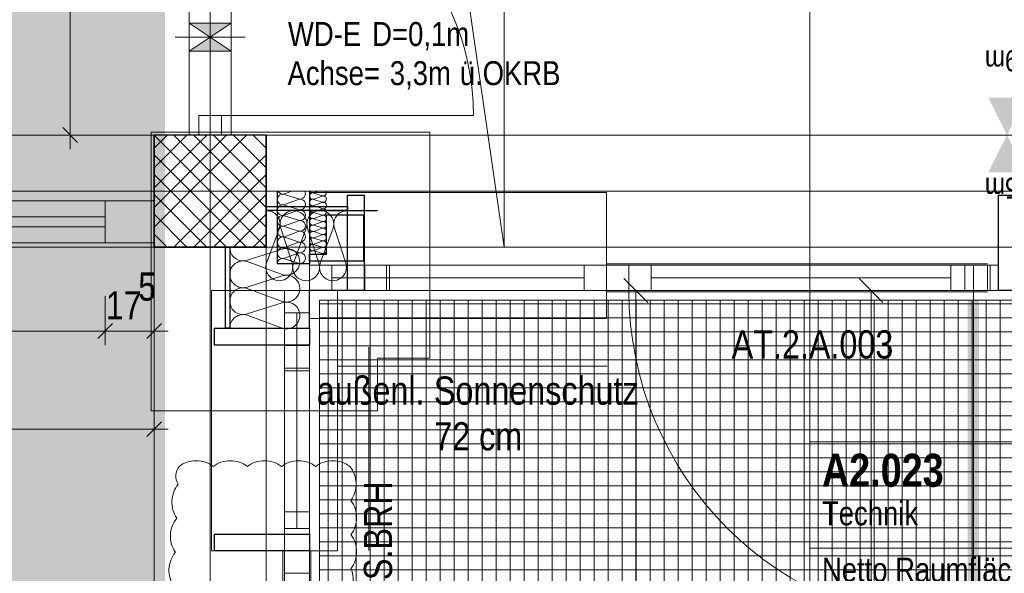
# Model space of a CAD drawing. Extents: x -620 to 300, y 62 to 1112.
# Tile 57 of 200: x -470 to -399, y 582 to 622. Entities that reach past the tile are written whole.
import ezdxf
from ezdxf.lldxf.tags import DXFTag

# ---------------------------------------------------------------- set-up
doc = ezdxf.new("R2010")
doc.units = 0
doc.layers.get('0').update_dxf_attribs({"lineweight": 13})
for name, color, linetype, lineweight, true_color in [('00 -Bauelemente -Gipskarton', 7, 'Continuous', 9, 0xff7fe6), ('00_E_ST_Handlaufleuchte_Bem', 7, 'Continuous', 5, 0x7d7d00), ('00_E_ST_Handlaufleuchte–Handlauf-Position', 7, 'Continuous', 5, 0x0000b2), ('30 -33 Aussenwände- 3 Aussenstützen', 7, 'Continuous', 50, 0x0000dd), ('30 -33 Aussenwände- 7 Fassade_ Elemente', 7, 'Continuous', 9, 0x00aacc), ('30 -34 Innenwände- 11 Durchbruch', 4, 'Continuous', 9, 0x00ffff), ('30 -34 Innenwände- 2 nichttragend', 7, 'Continuous', 18, 0xff7fe6), ('30 -34 Innenwände- 4 Türen_Fenster', 9, 'Continuous', 15, 0x808080), ('30 -35 Decken- 1 Konstruktion-Träger- Stahlbeton', 7, 'Continuous', 13, 0x33aa00), ('60- 61 allgemeine Ausstattung- 4 Terrassen', 9, 'Continuous', 9, 0x808080), ('70 -72 Beschriftung- 1 Beschriftung allgemein', 7, 'Continuous', 9, 0xff6633), ('70 -75 Raumstempel- 1 Raumstempel-A06CPVLWL0', 1, 'Continuous', 50, 0xff0000), ('70 -75 Raumstempel-2 Verweislinie', 3, 'Continuous', 9, 0x00ff00), ('70 -76 Bemaßung- 2 Allgemein', 9, 'Continuous', 5, 0x808080), ('70 -77 Revision- 2 Wolken', 7, 'Continuous', 18, 0x944cff), ('iwb_Layout BA_Markierung', 7, 'Continuous', 9, 0xbadcdc)]:
    doc.layers.add(name, color=color, linetype=linetype, lineweight=lineweight, true_color=true_color)
doc.layers.add('30 -33 Aussenwände- 8 Sonnenschutz', color=7, linetype='Continuous', lineweight=9)
doc.layers.add('70 -71 Achsen- 1 Gebäudeachsen', color=7, linetype='STRICHPUNKT2-A06CPVM0L0', lineweight=18)
doc.styles.get("Standard").update_dxf_attribs({"font": 'ARIALN.TTF'})
tags = doc.linetypes.add('grob-A06CPVLVL0', pattern=[14, 3, -8, 3]).pattern_tags.tags
tags[8:9] = [DXFTag(74, 4), DXFTag(75, 0), DXFTag(340, '0'), DXFTag(46, 0.0), DXFTag(50, 0.0), DXFTag(44, 0.0), DXFTag(45, 0.0)]
tags[6:7] = [DXFTag(74, 4), DXFTag(75, 0), DXFTag(340, '0'), DXFTag(46, 0.0), DXFTag(50, 0.0), DXFTag(44, 0.0), DXFTag(45, 0.0)]
tags[4:5] = [DXFTag(74, 4), DXFTag(75, 0), DXFTag(340, '0'), DXFTag(46, 0.0), DXFTag(50, 0.0), DXFTag(44, 0.0), DXFTag(45, 0.0)]
tags = doc.linetypes.add('STRICHPUNKT2-A06CPVM0L0', pattern=[12.7, 6.35, -3.175, 0, -3.175]).pattern_tags.tags
tags[10:11] = [DXFTag(74, 4), DXFTag(75, 0), DXFTag(340, '0'), DXFTag(46, 0.0), DXFTag(50, 0.0), DXFTag(44, 0.0), DXFTag(45, 0.0)]
tags[8:9] = [DXFTag(74, 4), DXFTag(75, 0), DXFTag(340, '0'), DXFTag(46, 0.0), DXFTag(50, 0.0), DXFTag(44, 0.0), DXFTag(45, 0.0)]
tags[6:7] = [DXFTag(74, 4), DXFTag(75, 0), DXFTag(340, '0'), DXFTag(46, 0.0), DXFTag(50, 0.0), DXFTag(44, 0.0), DXFTag(45, 0.0)]
tags[4:5] = [DXFTag(74, 4), DXFTag(75, 0), DXFTag(340, '0'), DXFTag(46, 0.0), DXFTag(50, 0.0), DXFTag(44, 0.0), DXFTag(45, 0.0)]

# ---------------------------------------------------------------- blocks, each defined once
blk = doc.blocks.new('Polygon-A06CPVLNL0')
at = {"color": 0, "linetype": 'ByBlock', "lineweight": -2, "ltscale": 0.13}
blk.add_solid([(-459.485, 86.607), (-538.631, 86.396), (-459.318, 1083.814), (-538.631, 1083.814)], dxfattribs=at)
blk = doc.blocks.new('Referenz-A06CPVM1L0')
at = {"layer": '00 -Bauelemente -Gipskarton', "color": 0, "linetype": 'Continuous', "lineweight": 0, "ltscale": 0.13}
for p, q in [((-457.426, 613.614), (-457.676, 613.614)), ((-457.176, 613.614), (-457.426, 613.614)), ((-454.926, 613.614), (-455.176, 613.614)), ((-454.676, 613.614), (-454.926, 613.614))]:
    blk.add_line(p, q, dxfattribs=at)
for points in [[(-463.676, 608.914), (-463.676, 608.664), (-460.176, 608.914), (-460.176, 608.664)], [(-463.676, 608.664), (-463.676, 608.414), (-460.176, 608.664), (-460.176, 608.414)], [(-463.676, 606.414), (-463.676, 606.164), (-460.176, 606.414), (-460.176, 606.164)], [(-463.676, 606.164), (-463.676, 605.914), (-460.176, 606.164), (-460.176, 605.914)]]:
    blk.add_solid(points, dxfattribs=at)
at = {"layer": '30 -33 Aussenwände- 3 Aussenstützen', "color": 0, "lineweight": 9}
for p, q in [((-460.176, 613.614), (-452.176, 605.614)), ((-453.59, 613.614), (-460.176, 607.028)), ((-455.005, 613.614), (-460.176, 608.442)), ((-456.419, 613.614), (-460.176, 609.856)), ((-457.833, 613.614), (-460.176, 611.27)), ((-459.247, 613.614), (-460.176, 612.685)), ((-458.762, 613.614), (-452.176, 607.028)), ((-457.348, 613.614), (-452.176, 608.442)), ((-455.934, 613.614), (-452.176, 609.856)), ((-454.519, 613.614), (-452.176, 611.27)), ((-453.105, 613.614), (-452.176, 612.685)), ((-460.176, 612.199), (-453.59, 605.614)), ((-452.176, 612.199), (-458.762, 605.614)), ((-460.176, 610.785), (-455.005, 605.614)), ((-452.176, 610.785), (-457.348, 605.614)), ((-456.176, 610.614), (-456.176, 608.614)), ((-457.176, 609.614), (-455.176, 609.614)), ((-460.176, 609.371), (-456.419, 605.614)), ((-452.176, 609.371), (-455.934, 605.614)), ((-460.176, 607.957), (-457.833, 605.614)), ((-452.176, 607.957), (-454.519, 605.614)), ((-460.176, 606.543), (-459.247, 605.614)), ((-452.176, 606.543), (-453.105, 605.614))]:
    blk.add_line(p, q, dxfattribs=at)
at = {"layer": '30 -33 Aussenwände- 3 Aussenstützen', "color": 0, "linetype": 'Continuous', "lineweight": 25, "ltscale": 0.25}
for p, q in [((-452.176, 613.614), (-460.176, 613.614)), ((-460.176, 613.614), (-460.176, 605.614)), ((-452.176, 605.614), (-452.176, 613.614)), ((-460.176, 605.614), (-452.176, 605.614))]:
    blk.add_line(p, q, dxfattribs=at)
at = {"layer": '30 -33 Aussenwände- 7 Fassade_ Elemente', "color": 0, "linetype": 'Continuous', "ltscale": 0.13}
for p, q in [((-460.376, 613.814), (-460.376, 593.927)), ((-440.49, 613.814), (-460.376, 613.814)), ((-440.49, 597.674), (-440.49, 613.814)), ((-456.176, 608.614), (-456.176, 610.614)), ((-456.176, 608.614), (-456.176, 610.614)), ((-456.176, 608.614), (-456.176, 610.614)), ((-455.176, 609.614), (-457.176, 609.614)), ((-457.176, 609.614), (-455.176, 609.614)), ((-457.176, 609.614), (-455.176, 609.614)), ((-450.876, 609.417), (-450.345, 609.614)), ((-448.779, 609.495), (-448.457, 609.614)), ((-450.876, 609.38), (-449.876, 609.058)), ((-449.876, 609.021), (-450.876, 608.651)), ((-448.779, 609.472), (-448.179, 609.28)), ((-448.179, 609.257), (-448.779, 609.035)), ((-448.779, 609.013), (-448.179, 608.82)), ((-448.779, 609.013), (-448.179, 608.82)), ((-446.376, 608.514), (-451.657, 608.514)), ((-450.876, 608.613), (-449.876, 608.292)), ((-450.876, 608.613), (-449.876, 608.292)), ((-449.876, 608.255), (-450.876, 607.885)), ((-449.876, 608.255), (-450.876, 607.885)), ((-448.179, 608.798), (-448.779, 608.575)), ((-448.179, 608.798), (-448.779, 608.575)), ((-448.779, 608.553), (-448.178, 608.361)), ((-448.779, 608.553), (-448.178, 608.361)), ((-448.178, 608.338), (-448.778, 608.116)), ((-450.876, 607.847), (-449.876, 607.526)), ((-450.876, 607.847), (-449.876, 607.526)), ((-449.876, 607.489), (-450.876, 607.119)), ((-448.778, 608.093), (-448.178, 607.901)), ((-448.178, 607.878), (-448.778, 607.656)), ((-448.778, 607.634), (-448.178, 607.441)), ((-452.149, 604.464), (-451.224, 606.964)), ((-451.131, 606.964), (-450.327, 604.464)), ((-450.876, 607.081), (-449.876, 606.76)), ((-450.233, 604.464), (-449.309, 606.964)), ((-450.233, 604.464), (-449.309, 606.964)), ((-449.215, 606.964), (-448.412, 604.464)), ((-449.215, 606.964), (-448.412, 604.464)), ((-449.215, 606.964), (-448.412, 604.464)), ((-448.178, 607.419), (-448.778, 607.196)), ((-448.778, 607.174), (-448.177, 606.982)), ((-448.177, 606.959), (-448.777, 606.737)), ((-448.318, 604.464), (-447.394, 606.964)), ((-447.3, 606.964), (-446.497, 604.464)), ((-449.876, 606.723), (-450.876, 606.353)), ((-450.876, 606.315), (-449.876, 605.994)), ((-448.777, 606.714), (-448.177, 606.522)), ((-448.177, 606.499), (-448.777, 606.277)), ((-448.777, 606.255), (-448.177, 606.062)), ((-455.076, 599.814), (-455.076, 605.594)), ((-453.526, 604.67), (-451.026, 605.473)), ((-449.876, 605.956), (-450.876, 605.587)), ((-449.876, 605.956), (-450.876, 605.587)), ((-450.876, 605.549), (-449.876, 605.228)), ((-450.876, 605.549), (-449.876, 605.228)), ((-448.177, 606.04), (-448.777, 605.818)), ((-448.177, 606.04), (-448.777, 605.818)), ((-448.777, 605.795), (-448.176, 605.603)), ((-448.777, 605.795), (-448.176, 605.603)), ((-448.176, 605.58), (-448.776, 605.358)), ((-449.876, 605.19), (-450.876, 604.821)), ((-450.876, 604.783), (-449.876, 604.462)), ((-448.776, 605.335), (-448.176, 605.143)), ((-451.026, 603.652), (-453.526, 604.576)), ((-445.136, 602.514), (-445.136, 604.314)), ((-445.136, 604.314), (-440.49, 604.314)), ((-443.376, 604.314), (-427.876, 604.314)), ((-443.376, 602.514), (-443.376, 604.314)), ((-427.876, 604.314), (-426.276, 604.314)), ((-427.876, 602.514), (-427.876, 604.314)), ((-426.276, 604.314), (-402.276, 604.314)), ((-426.276, 602.514), (-426.276, 604.314)), ((-426.276, 604.314), (-426.276, 602.514)), ((-402.276, 604.314), (-402.276, 602.514)), ((-402.276, 604.314), (-400.676, 604.314)), ((-402.276, 602.514), (-402.276, 604.314)), ((-400.676, 604.314), (-400.676, 602.514)), ((-453.526, 602.755), (-451.026, 603.558)), ((-453.526, 602.755), (-451.026, 603.558)), ((-453.526, 602.755), (-451.026, 603.558)), ((-451.026, 601.737), (-453.526, 602.661)), ((-451.026, 601.737), (-453.526, 602.661)), ((-440.49, 602.514), (-445.136, 602.514)), ((-427.876, 602.514), (-443.376, 602.514)), ((-426.276, 602.514), (-427.876, 602.514)), ((-402.276, 602.514), (-426.276, 602.514)), ((-400.676, 602.514), (-402.276, 602.514)), ((-453.526, 600.84), (-451.026, 601.643)), ((-451.026, 599.822), (-453.526, 600.746)), ((-450.876, 598.614), (-450.876, 585.114)), ((-449.076, 598.614), (-450.876, 598.614)), ((-449.076, 598.574), (-450.876, 598.574)), ((-450.876, 598.574), (-450.876, 593.927)), ((-449.076, 585.114), (-449.076, 598.614)), ((-449.076, 593.927), (-449.076, 598.574)), ((-444.236, 593.927), (-444.236, 597.674)), ((-444.236, 597.674), (-440.49, 597.674)), ((-460.376, 593.927), (-444.236, 593.927)), ((-450.876, 585.114), (-449.076, 585.114)), ((-450.876, 582.314), (-450.876, 583.914)), ((-450.876, 583.914), (-449.076, 583.914)), ((-449.076, 583.914), (-449.076, 582.314)), ((-449.076, 582.314), (-450.876, 582.314))]:
    blk.add_line(p, q, dxfattribs=at)
at = {"layer": '30 -33 Aussenwände- 7 Fassade_ Elemente', "color": 0, "linetype": 'Continuous', "lineweight": 25, "ltscale": 0.25}
for p, q in [((-451.376, 604.414), (-451.376, 609.614)), ((-449.076, 609.614), (-449.076, 604.414)), ((-446.376, 609.314), (-445.176, 609.314)), ((-446.376, 602.514), (-446.376, 609.314)), ((-445.176, 609.314), (-445.176, 602.514)), ((-399.876, 609.314), (-398.676, 609.314)), ((-399.876, 602.514), (-399.876, 609.314)), ((-452.176, 608.514), (-446.376, 608.514)), ((-452.176, 608.214), (-452.176, 608.514)), ((-446.376, 608.214), (-452.176, 608.214)), ((-449.076, 608.214), (-444.236, 608.214)), ((-446.376, 608.514), (-446.376, 608.214)), ((-447.876, 605.114), (-447.876, 607.914)), ((-447.876, 607.914), (-445.236, 607.914)), ((-445.236, 607.914), (-445.236, 604.614)), ((-455.076, 605.614), (-454.776, 605.614)), ((-455.076, 599.814), (-455.076, 605.614)), ((-454.776, 605.614), (-454.776, 599.814)), ((-449.076, 605.114), (-447.876, 605.114)), ((-449.076, 604.614), (-449.076, 605.114)), ((-449.076, 604.414), (-451.376, 604.414)), ((-445.236, 604.614), (-449.076, 604.614)), ((-446.376, 602.514), (-449.076, 602.514)), ((-449.076, 599.814), (-449.076, 602.514)), ((-445.176, 602.514), (-446.376, 602.514)), ((-398.676, 602.514), (-399.876, 602.514)), ((-455.876, 598.614), (-455.876, 599.814)), ((-455.876, 599.814), (-449.076, 599.814)), ((-454.776, 599.814), (-455.076, 599.814)), ((-449.076, 599.814), (-449.076, 598.614)), ((-449.076, 598.614), (-455.876, 598.614)), ((-455.876, 583.914), (-455.876, 585.114)), ((-455.876, 585.114), (-449.076, 585.114)), ((-449.076, 585.114), (-449.076, 583.914)), ((-449.076, 583.914), (-455.876, 583.914))]:
    blk.add_line(p, q, dxfattribs=at)
at = {"layer": '30 -33 Aussenwände- 7 Fassade_ Elemente', "color": 0}
for p, q in [((-427.876, 609.514), (-449.076, 609.514)), ((-449.076, 609.514), (-449.076, 604.314)), ((-427.876, 604.314), (-427.876, 609.514)), ((-447.476, 604.314), (-449.076, 604.314)), ((-449.076, 604.314), (-449.076, 602.514)), ((-447.476, 602.514), (-447.476, 604.314)), ((-447.476, 604.314), (-429.476, 604.314)), ((-429.476, 604.314), (-429.476, 602.514)), ((-429.476, 604.314), (-427.876, 604.314)), ((-427.876, 604.314), (-427.876, 602.514)), ((-447.476, 603.414), (-429.476, 603.414)), ((-450.876, 602.514), (-456.076, 602.514)), ((-456.076, 602.514), (-456.076, 583.914)), ((-450.876, 600.914), (-450.876, 602.514)), ((-450.876, 602.514), (-449.076, 602.514)), ((-450.876, 602.514), (-449.076, 602.514)), ((-449.076, 602.514), (-449.076, 600.914)), ((-449.076, 602.514), (-447.076, 602.514)), ((-449.076, 600.514), (-449.076, 602.514)), ((-449.076, 602.514), (-447.476, 602.514)), ((-429.476, 602.514), (-447.476, 602.514)), ((-447.076, 602.514), (-447.076, 583.914)), ((-427.876, 602.514), (-429.476, 602.514)), ((-427.876, 602.514), (-427.876, 600.514)), ((-449.076, 600.914), (-450.876, 600.914)), ((-450.876, 600.914), (-449.076, 600.914)), ((-450.876, 585.514), (-450.876, 600.914)), ((-450.876, 600.914), (-449.076, 600.914)), ((-449.976, 585.514), (-449.976, 600.914)), ((-449.076, 600.914), (-449.076, 585.514)), ((-449.076, 600.914), (-449.076, 585.514)), ((-427.876, 600.514), (-449.076, 600.514)), ((-449.076, 585.514), (-450.876, 585.514)), ((-450.876, 585.514), (-450.876, 583.914)), ((-450.876, 585.514), (-449.076, 585.514)), ((-449.076, 585.514), (-450.876, 585.514)), ((-449.076, 583.914), (-449.076, 585.514)), ((-456.076, 583.914), (-450.876, 583.914)), ((-450.876, 583.914), (-449.076, 583.914)), ((-450.876, 583.914), (-449.076, 583.914)), ((-447.076, 583.914), (-449.076, 583.914))]:
    blk.add_line(p, q, dxfattribs=at)
at = {"layer": '30 -33 Aussenwände- 7 Fassade_ Elemente', "color": 0, "linetype": 'Continuous', "lineweight": 18, "ltscale": 0.18}
for p, q in [((-445.176, 604.314), (-443.376, 604.314)), ((-445.176, 602.514), (-445.176, 604.314)), ((-445.176, 602.514), (-445.176, 604.314)), ((-445.176, 604.314), (-443.576, 604.314)), ((-443.576, 604.314), (-443.576, 602.514)), ((-443.376, 604.314), (-443.376, 602.514)), ((-429.476, 604.314), (-427.876, 604.314)), ((-429.476, 602.514), (-429.476, 604.314)), ((-427.876, 604.314), (-400.476, 604.314)), ((-427.876, 602.514), (-427.876, 604.314)), ((-427.876, 604.314), (-426.276, 604.314)), ((-427.876, 602.514), (-427.876, 604.314)), ((-427.876, 604.314), (-427.876, 602.514)), ((-426.276, 604.314), (-426.276, 602.514)), ((-426.276, 604.314), (-424.676, 604.314)), ((-426.276, 602.514), (-426.276, 604.314)), ((-424.676, 604.314), (-424.676, 602.514)), ((-403.276, 604.314), (-401.676, 604.314)), ((-403.276, 602.514), (-403.276, 604.314)), ((-401.676, 604.314), (-401.676, 602.514)), ((-401.676, 604.314), (-399.876, 604.314)), ((-401.676, 602.514), (-401.676, 604.314)), ((-400.476, 604.314), (-400.476, 602.514)), ((-399.876, 604.314), (-399.876, 602.514)), ((-440.49, 603.414), (-443.536, 603.414)), ((-443.376, 603.414), (-429.476, 603.414)), ((-403.276, 603.414), (-424.676, 603.414)), ((-443.376, 602.514), (-445.176, 602.514)), ((-443.576, 602.514), (-445.176, 602.514)), ((-427.876, 602.514), (-429.476, 602.514)), ((-400.476, 602.514), (-427.876, 602.514)), ((-426.276, 602.514), (-427.876, 602.514)), ((-424.676, 602.514), (-426.276, 602.514)), ((-401.676, 602.514), (-403.276, 602.514)), ((-399.876, 602.514), (-401.676, 602.514)), ((-450.876, 598.614), (-450.876, 596.774)), ((-449.076, 598.614), (-450.876, 598.614)), ((-450.876, 596.974), (-450.876, 598.614)), ((-450.876, 598.614), (-449.076, 598.614)), ((-449.976, 598.614), (-449.976, 586.714)), ((-449.076, 596.774), (-449.076, 598.614)), ((-449.076, 598.614), (-449.076, 596.974)), ((-449.076, 596.974), (-450.876, 596.974)), ((-449.976, 593.927), (-449.976, 596.974)), ((-450.876, 596.774), (-449.076, 596.774)), ((-450.876, 586.714), (-449.076, 586.714)), ((-450.876, 585.114), (-450.876, 586.714)), ((-449.076, 586.714), (-449.076, 585.114)), ((-449.076, 585.114), (-450.876, 585.114)), ((-450.876, 583.914), (-449.076, 583.914)), ((-450.876, 556.514), (-450.876, 583.914)), ((-450.876, 583.914), (-449.076, 583.914)), ((-450.876, 582.314), (-450.876, 583.914)), ((-449.076, 583.914), (-449.076, 556.514)), ((-449.076, 583.914), (-449.076, 582.314)), ((-449.076, 582.314), (-450.876, 582.314))]:
    blk.add_line(p, q, dxfattribs=at)
at = {"layer": '30 -33 Aussenwände- 7 Fassade_ Elemente', "color": 0, "linetype": 'grob-A06CPVLVL0', "ltscale": 0.13}
for p, q in [((-427.876, 604.414), (-400.676, 604.414)), ((-427.876, 602.414), (-400.676, 602.414)), ((-402.276, 602.514), (-426.276, 602.514)), ((-401.676, 578.514), (-401.676, 602.514)), ((-450.976, 556.714), (-450.976, 583.914)), ((-448.976, 556.714), (-448.976, 583.914)), ((-449.076, 582.314), (-449.076, 558.314))]:
    blk.add_line(p, q, dxfattribs=at)
at = {"layer": '30 -33 Aussenwände- 7 Fassade_ Elemente', "color": 0, "linetype": 'Continuous', "ltscale": 0.13}
for centre, major_axis, end_param in [((-450.994, 609.781), (-0.344, -0.168), 1.428714), ((-449.759, 609.422), (-0.117, -0.364), 2.405647), ((-448.85, 609.713), (-0.207, -0.1), 1.434048), ((-448.109, 609.498), (-0.07, -0.219), 2.411197), ((-450.994, 609.015), (-0.31, 0.225), 1.254884), ((-450.994, 609.015), (0.117, 0.364), 1.254884), ((-449.759, 608.656), (-0.117, -0.364), 3.765224), ((-449.759, 608.656), (0.31, 0.225), 1.255075), ((-448.85, 609.254), (-0.186, 0.135), 1.254884), ((-448.849, 608.794), (0.07, 0.219), 3.764652), ((-448.849, 608.794), (-0.186, 0.135), 1.254884), ((-448.85, 609.254), (0.07, 0.219), 1.254884), ((-448.85, 609.254), (-0.186, -0.135), 1.254884), ((-448.849, 608.794), (0.07, 0.219), 1.254884), ((-448.109, 609.039), (-0.07, -0.219), 3.765224), ((-448.109, 609.039), (0.186, 0.135), 1.255075), ((-448.109, 609.039), (-0.07, -0.219), 1.255075), ((-448.109, 609.039), (0.186, -0.135), 1.255075), ((-452.135, 607.257), (0.911, -0.293), 1.925468), ((-450.994, 608.249), (0.117, 0.364), 3.764652), ((-450.994, 608.249), (-0.31, 0.225), 1.254884), ((-450.994, 609.015), (-0.31, -0.225), 1.254884), ((-450.994, 608.249), (0.117, 0.364), 1.254884), ((-450.22, 607.257), (0.911, -0.293), 3.764652), ((-450.22, 607.257), (0.562, 0.775), 1.254884), ((-449.759, 608.656), (-0.117, -0.364), 1.255075), ((-449.759, 607.89), (-0.117, -0.364), 3.765224), ((-449.759, 607.89), (0.31, 0.225), 1.255075), ((-449.759, 608.656), (0.31, -0.225), 1.255075), ((-448.305, 607.257), (0.911, -0.293), 3.764652), ((-448.305, 607.257), (0.911, -0.293), 3.764652), ((-448.849, 608.334), (0.07, 0.219), 3.764652), ((-448.849, 608.334), (-0.186, 0.135), 1.254884), ((-448.849, 608.794), (-0.186, -0.135), 1.254884), ((-448.849, 608.334), (0.07, 0.219), 1.254884), ((-448.849, 608.334), (-0.186, -0.135), 1.254884), ((-448.305, 607.257), (0.562, 0.775), 1.254884), ((-448.108, 608.579), (-0.07, -0.219), 3.765224), ((-448.108, 608.579), (0.186, 0.135), 1.255075), ((-448.108, 608.579), (-0.07, -0.219), 1.255075), ((-448.108, 608.12), (-0.07, -0.219), 3.765224), ((-448.108, 608.579), (0.186, -0.135), 1.255075), ((-446.39, 607.257), (0.013, 0.957), 1.896254), ((-450.994, 607.483), (0.117, 0.364), 3.764652), ((-450.994, 607.483), (-0.31, 0.225), 1.254884), ((-450.994, 608.249), (-0.31, -0.225), 1.254884), ((-450.994, 607.483), (0.117, 0.364), 1.254884), ((-450.22, 607.257), (-0.562, 0.775), 1.254884), ((-449.759, 607.89), (-0.117, -0.364), 1.255075), ((-449.759, 607.124), (-0.117, -0.364), 3.765224), ((-450.22, 607.257), (0.911, -0.293), 1.254884), ((-449.759, 607.89), (0.31, -0.225), 1.255075), ((-448.305, 607.257), (-0.562, 0.775), 1.254884), ((-448.848, 607.875), (0.07, 0.219), 3.764652), ((-448.848, 607.415), (0.07, 0.219), 3.764652), ((-448.107, 607.66), (-0.07, -0.219), 3.765224), ((-448.305, 607.257), (0.911, -0.293), 1.254884), ((-450.994, 606.717), (0.117, 0.364), 3.764652), ((-450.994, 607.483), (-0.31, -0.225), 1.254884), ((-448.848, 606.955), (0.07, 0.219), 3.764652), ((-448.107, 607.2), (-0.07, -0.219), 3.765224), ((-448.107, 606.741), (-0.07, -0.219), 3.765224), ((-450.994, 605.951), (0.117, 0.364), 3.764652), ((-450.994, 605.951), (0.117, 0.364), 3.764652), ((-449.759, 606.358), (-0.117, -0.364), 3.765224), ((-448.847, 606.496), (0.07, 0.219), 3.764652), ((-448.847, 606.036), (0.07, 0.219), 3.764652), ((-448.847, 606.036), (0.07, 0.219), 3.764652), ((-448.106, 606.281), (-0.07, -0.219), 3.765224), ((-453.82, 605.581), (-0.957, 0.013), 1.896254), ((-450.994, 605.185), (0.117, 0.364), 3.764652), ((-450.994, 605.185), (0.117, 0.364), 3.764652), ((-450.733, 604.563), (-0.294, -0.911), 3.765224), ((-449.759, 605.592), (-0.117, -0.364), 3.765224), ((-449.759, 605.592), (-0.117, -0.364), 3.765224), ((-448.847, 605.576), (0.07, 0.219), 3.764652), ((-448.847, 605.576), (0.07, 0.219), 3.764652), ((-448.106, 605.821), (-0.07, -0.219), 3.765224), ((-448.106, 605.821), (-0.07, -0.219), 3.765224), ((-448.106, 605.362), (-0.07, -0.219), 3.765224), ((-453.82, 603.665), (0.293, 0.911), 3.764652), ((-453.82, 603.665), (0.293, 0.911), 3.764652), ((-453.82, 603.665), (0.293, 0.911), 1.254884), ((-450.994, 604.419), (0.117, 0.364), 1.896254), ((-449.759, 604.826), (-0.117, -0.364), 3.765224), ((-448.846, 605.117), (0.07, 0.219), 1.896254), ((-453.82, 603.665), (-0.775, 0.562), 1.254884), ((-451.238, 604.17), (-0.938, 0.187), 0.392428), ((-451.238, 604.17), (-0.911, 0.294), 0.115601), ((-451.238, 604.17), (-0.938, -0.187), 1.085731), ((-451.238, 604.17), (0.684, -0.669), 1.085731), ((-449.323, 604.17), (-0.911, 0.294), 3.765224), ((-449.323, 604.17), (-0.911, 0.294), 3.765224), ((-449.323, 604.17), (-0.911, 0.294), 1.255075), ((-449.323, 604.17), (0.562, -0.775), 1.255075), ((-447.408, 604.17), (-0.911, 0.294), 3.765224), ((-451.238, 604.17), (-0.273, -0.917), 1.085731), ((-450.733, 602.647), (-0.294, -0.911), 3.765224), ((-450.733, 602.647), (-0.294, -0.911), 3.765224), ((-450.733, 602.647), (0.775, 0.562), 1.255075), ((-449.323, 604.17), (-0.562, -0.775), 1.255075), ((-453.82, 601.75), (0.293, 0.911), 3.764652), ((-453.82, 603.665), (-0.775, -0.562), 1.254884), ((-453.82, 601.75), (0.293, 0.911), 1.254884), ((-450.733, 602.647), (0.775, -0.562), 1.255075), ((-453.82, 601.75), (-0.775, 0.562), 1.254884), ((-450.733, 602.647), (-0.294, -0.911), 1.255075), ((-453.82, 601.75), (-0.775, -0.562), 1.254884), ((-450.733, 600.732), (0.649, 0.703), 1.056698), ((-450.733, 600.732), (0.931, -0.219), 1.056698), ((-453.82, 599.835), (0.293, 0.911), 1.904777), ((-450.733, 600.732), (0.267, -0.919), 1.056698), ((-450.733, 600.732), (-0.294, -0.911), 0.0285), ((-450.733, 600.732), (-0.267, -0.919), 0.56663)]:
    blk.add_ellipse(centre, major_axis=major_axis, ratio=1, start_param=0, end_param=end_param, dxfattribs=at)
at = {"layer": '30 -33 Aussenwände- 7 Fassade_ Elemente', "color": 0, "linetype": 'grob-A06CPVLVL0', "ltscale": 0.13}
blk.add_ellipse((-402.276, 602.514), major_axis=(-24, 0), ratio=1, start_param=0, end_param=1.570796, dxfattribs=at)
at = {"layer": '30 -33 Aussenwände- 8 Sonnenschutz', "color": 0, "linetype": 'Continuous', "ltscale": 0.13}
for p, q in [((-444.856, 598.454), (-444.856, 583.952)), ((-427.835, 597.117), (-447.076, 597.117))]:
    blk.add_line(p, q, dxfattribs=at)
at = {"layer": '30 -34 Innenwände- 11 Durchbruch', "color": 0, "linetype": 'Continuous', "ltscale": 0.13}
for p, q in [((-457.676, 621.614), (-454.676, 621.614)), ((-454.676, 621.614), (-457.676, 619.614)), ((-454.676, 619.614), (-457.676, 621.614)), ((-457.676, 619.614), (-457.676, 621.614)), ((-454.676, 619.614), (-454.676, 621.614)), ((-457.676, 619.614), (-454.676, 619.614))]:
    blk.add_line(p, q, dxfattribs=at)
at = {"layer": '30 -34 Innenwände- 11 Durchbruch', "color": 0, "linetype": 'grob-A06CPVLVL0', "ltscale": 0.13}
blk.add_line((-453.676, 620.614), (-458.676, 620.614), dxfattribs=at)
at = {"layer": '30 -34 Innenwände- 11 Durchbruch', "color": 0, "linetype": 'Continuous', "ltscale": 0.13}
for points in [[(-454.676, 621.614), (-456.176, 620.614), (-457.676, 621.614)], [(-454.676, 619.614), (-457.676, 619.614), (-456.176, 620.614)]]:
    blk.add_solid(points, dxfattribs=at)
at = {"layer": '30 -34 Innenwände- 2 nichttragend', "color": 0, "linetype": 'Continuous', "ltscale": 0.18}
for p, q in [((-457.676, 613.614), (-454.926, 613.614)), ((-457.676, 613.614), (-457.426, 613.614)), ((-457.426, 613.614), (-457.176, 613.614)), ((-457.176, 613.614), (-455.176, 613.614)), ((-455.176, 613.614), (-454.926, 613.614)), ((-454.926, 613.614), (-454.676, 613.614)), ((-454.926, 613.614), (-454.676, 613.614)), ((-463.676, 608.914), (-460.176, 608.914)), ((-463.676, 608.664), (-463.676, 608.914)), ((-463.676, 608.664), (-463.676, 608.914)), ((-460.176, 605.914), (-460.176, 608.914)), ((-463.676, 608.414), (-463.676, 608.664)), ((-463.676, 605.914), (-463.676, 608.664)), ((-463.676, 606.414), (-463.676, 608.414)), ((-463.676, 606.164), (-463.676, 606.414)), ((-463.676, 605.914), (-463.676, 606.164)), ((-463.676, 605.914), (-460.176, 605.914))]:
    blk.add_line(p, q, dxfattribs=at)
at = {"layer": '30 -34 Innenwände- 4 Türen_Fenster', "color": 0, "linetype": 'grob-A06CPVLVL0', "ltscale": 0.15}
for p, q in [((-457.676, 645.914), (-457.676, 613.614)), ((-454.676, 645.914), (-454.676, 613.614)), ((-455.376, 615.014), (-437.376, 615.014))]:
    blk.add_line(p, q, dxfattribs=at)
at = {"layer": '30 -34 Innenwände- 4 Türen_Fenster', "color": 0, "linetype": 'Continuous', "ltscale": 0.15}
for p, q in [((-456.976, 613.614), (-456.976, 615.014)), ((-456.976, 615.014), (-455.376, 615.014)), ((-455.376, 615.014), (-455.376, 613.614)), ((-455.376, 613.614), (-456.976, 613.614)), ((-497.676, 608.914), (-463.676, 608.914)), ((-463.676, 608.914), (-463.676, 607.774)), ((-497.676, 607.774), (-463.676, 607.774)), ((-463.676, 607.774), (-463.676, 607.054)), ((-463.676, 607.054), (-497.676, 607.054)), ((-463.676, 605.914), (-463.676, 607.054)), ((-497.676, 605.914), (-463.676, 605.914))]:
    blk.add_line(p, q, dxfattribs=at)
at = {"layer": '30 -34 Innenwände- 4 Türen_Fenster', "color": 0, "linetype": 'grob-A06CPVLVL0', "ltscale": 0.15}
blk.add_ellipse((-455.376, 615.014), major_axis=(18, 0), ratio=1, start_param=0, end_param=1.570796, dxfattribs=at)
at = {"layer": '30 -35 Decken- 1 Konstruktion-Träger- Stahlbeton', "color": 0, "linetype": 'grob-A06CPVLVL0', "lineweight": -2, "ltscale": 0.13}
for p, q in [((-460.176, 613.614), (-539.606, 613.614)), ((-452.176, 613.614), (34.824, 613.614)), ((-460.176, 605.614), (-539.606, 605.614)), ((-460.176, 388.614), (-460.176, 605.614)), ((-452.176, 605.614), (34.824, 605.614)), ((-452.176, 388.614), (-452.176, 605.614))]:
    blk.add_line(p, q, dxfattribs=at)
at = {"layer": '30 -35 Decken- 1 Konstruktion-Träger- Stahlbeton', "color": 0, "lineweight": 35}
for p, q in [((-460.176, 605.614), (-460.176, 613.614)), ((-452.176, 613.614), (-452.176, 605.614)), ((-460.176, 605.614), (-452.176, 605.614))]:
    blk.add_line(p, q, dxfattribs=at)
at = {"layer": '60- 61 allgemeine Ausstattung- 4 Terrassen', "color": 0}
for p, q in [((-349.076, 601.814), (-448.376, 601.814)), ((-448.376, 601.814), (-448.376, 554.614)), ((-448.376, 601.554), (-349.076, 601.554)), ((-447.756, 554.614), (-447.756, 601.814)), ((-446.756, 554.614), (-446.756, 601.814)), ((-445.756, 554.614), (-445.756, 601.814)), ((-444.756, 554.614), (-444.756, 601.814)), ((-443.756, 551.014), (-443.756, 601.814)), ((-442.756, 551.014), (-442.756, 601.814)), ((-441.756, 551.014), (-441.756, 601.814)), ((-440.756, 551.014), (-440.756, 601.814)), ((-439.756, 551.014), (-439.756, 601.814)), ((-438.756, 551.014), (-438.756, 601.814)), ((-437.756, 551.014), (-437.756, 601.814)), ((-436.756, 551.014), (-436.756, 601.814)), ((-435.756, 551.014), (-435.756, 601.814)), ((-434.756, 551.014), (-434.756, 601.814)), ((-433.756, 551.014), (-433.756, 601.814)), ((-432.756, 551.014), (-432.756, 601.814)), ((-431.756, 551.014), (-431.756, 601.814)), ((-430.756, 551.014), (-430.756, 601.814)), ((-429.756, 551.014), (-429.756, 601.814)), ((-428.756, 551.014), (-428.756, 601.814)), ((-427.756, 551.014), (-427.756, 601.814)), ((-426.756, 551.014), (-426.756, 601.814)), ((-425.756, 551.014), (-425.756, 601.814)), ((-424.756, 551.014), (-424.756, 601.814)), ((-423.756, 551.014), (-423.756, 601.814)), ((-422.756, 551.014), (-422.756, 601.814)), ((-421.756, 551.014), (-421.756, 601.814)), ((-420.756, 551.014), (-420.756, 601.814)), ((-419.756, 551.014), (-419.756, 601.814)), ((-418.756, 551.014), (-418.756, 601.814)), ((-417.756, 551.014), (-417.756, 601.814)), ((-416.756, 551.014), (-416.756, 601.814)), ((-415.756, 551.014), (-415.756, 601.814)), ((-414.756, 551.014), (-414.756, 601.814)), ((-413.756, 551.014), (-413.756, 601.814)), ((-412.756, 551.014), (-412.756, 601.814)), ((-411.756, 551.014), (-411.756, 601.814)), ((-410.756, 551.014), (-410.756, 601.814)), ((-409.756, 551.014), (-409.756, 601.814)), ((-408.756, 551.014), (-408.756, 601.814)), ((-407.756, 551.014), (-407.756, 601.814)), ((-406.756, 551.014), (-406.756, 601.814)), ((-405.756, 551.014), (-405.756, 601.814)), ((-404.756, 551.014), (-404.756, 601.814)), ((-403.756, 551.014), (-403.756, 601.814)), ((-402.756, 551.014), (-402.756, 601.814)), ((-401.756, 551.014), (-401.756, 601.814)), ((-400.756, 551.014), (-400.756, 601.814)), ((-399.756, 551.014), (-399.756, 601.814)), ((-448.376, 600.554), (-349.076, 600.554)), ((-448.376, 599.554), (-349.076, 599.554)), ((-448.376, 598.554), (-349.076, 598.554)), ((-448.376, 597.554), (-349.076, 597.554)), ((-448.376, 596.554), (-349.076, 596.554)), ((-448.376, 595.554), (-349.076, 595.554)), ((-448.376, 594.554), (-349.076, 594.554)), ((-448.376, 593.554), (-349.076, 593.554)), ((-448.376, 592.554), (-349.076, 592.554)), ((-448.376, 591.554), (-349.076, 591.554)), ((-448.376, 590.554), (-349.076, 590.554)), ((-448.376, 589.554), (-349.076, 589.554)), ((-448.376, 588.554), (-349.076, 588.554)), ((-448.376, 587.554), (-349.076, 587.554)), ((-448.376, 586.554), (-349.076, 586.554)), ((-448.376, 585.554), (-349.076, 585.554)), ((-448.376, 584.554), (-349.076, 584.554)), ((-448.376, 583.554), (-349.076, 583.554)), ((-448.376, 582.554), (-349.076, 582.554))]:
    blk.add_line(p, q, dxfattribs=at)
at = {"layer": '70 -71 Achsen- 1 Gebäudeachsen', "color": 0, "linetype": 'STRICHPUNKT2-A06CPVM0L0', "ltscale": 0.18}
for p, q in [((-456.176, 1084.554), (-456.176, 85.114)), ((-539.606, 609.614), (75.885, 609.614))]:
    blk.add_line(p, q, dxfattribs=at)
at = {"layer": '70 -72 Beschriftung- 1 Beschriftung allgemein', "color": 0, "linetype": 'grob-A06CPVLVL0', "ltscale": 0.13}
for q in [(-435.176, 778.614), (-460.176, 778.314)]:
    blk.add_line((-435.176, 605.614), q, dxfattribs=at)
at = {"layer": '70 -75 Raumstempel- 1 Raumstempel-A06CPVLWL0', "color": 0, "lineweight": 9}
for p, q in [((-413.355, 591.705), (-413.355, 565.566)), ((-377.031, 591.705), (-413.355, 591.705)), ((-377.031, 584.11), (-413.355, 584.11))]:
    blk.add_line(p, q, dxfattribs=at)
at = {"layer": '70 -75 Raumstempel-2 Verweislinie', "color": 0, "linetype": 'Continuous', "ltscale": 0.13}
blk.add_line((-413.355, 591.705), (-413.355, 665.76), dxfattribs=at)
at = {"layer": '70 -76 Bemaßung- 2 Allgemein', "color": 0, "linetype": 'Continuous', "ltscale": 0.13}
for p, q in [((-466.176, 614.674), (-466.176, 644.553)), ((-466.176, 612.614), (-466.176, 614.674)), ((-463.676, 613.614), (-467.176, 613.614)), ((-463.676, 602.114), (-463.676, 598.614)), ((-463.676, 602.114), (-463.676, 598.614)), ((-460.176, 602.114), (-460.176, 598.614)), ((-464.737, 599.614), (-496.616, 599.614)), ((-462.676, 599.614), (-464.737, 599.614)), ((-464.676, 599.614), (-462.616, 599.614)), ((-461.237, 599.614), (-462.616, 599.614)), ((-459.176, 599.614), (-461.237, 599.614)), ((-460.176, 595.114), (-460.176, 591.614)), ((-461.237, 592.614), (-539.606, 592.614)), ((-459.176, 592.614), (-461.237, 592.614))]:
    blk.add_line(p, q, dxfattribs=at)
at = {"layer": '70 -76 Bemaßung- 2 Allgemein', "color": 0, "linetype": 'Continuous', "lineweight": 20, "ltscale": 0.2}
for p, q in [((-465.646, 613.083), (-466.707, 614.144)), ((-463.146, 600.144), (-464.207, 599.083)), ((-464.207, 599.083), (-463.146, 600.144)), ((-459.646, 600.144), (-460.707, 599.083)), ((-459.646, 593.144), (-460.707, 592.083))]:
    blk.add_line(p, q, dxfattribs=at)
at = {"layer": '70 -76 Bemaßung- 2 Allgemein', "color": 0, "lineweight": 0}
for points in [[(-400.608, 616.284), (-399.276, 613.614), (-397.938, 616.283)], [(-400.608, 610.943), (-399.276, 613.614), (-397.938, 610.945)]]:
    blk.add_solid(points, dxfattribs=at)
at = {"layer": '70 -77 Revision- 2 Wolken', "color": 0, "linetype": 'Continuous', "ltscale": 0.18}
for centre, major_axis in [((-457.578, 589.281), (-0.816, 0.669)), ((-457.175, 588.324), (0, 2.032)), ((-457.175, 588.324), (1.219, 1.626)), ((-454.737, 588.324), (0, 2.032)), ((-454.737, 588.324), (1.219, 1.626)), ((-452.298, 588.324), (0, 2.032)), ((-452.298, 588.324), (1.219, 1.626)), ((-449.86, 588.324), (0, 2.032)), ((-449.86, 588.324), (1.219, 1.626)), ((-447.421, 588.324), (0, 2.032)), ((-447.421, 588.324), (1.219, 1.626)), ((-447.786, 588.677), (2.031, 0.068)), ((-457.578, 589.281), (-1.054, 0.046)), ((-456.878, 587.397), (-1.571, 1.288)), ((-447.786, 588.677), (1.665, -1.164)), ((-456.878, 587.397), (-2.03, 0.088)), ((-447.747, 586.294), (2.032, -0.001)), ((-456.983, 584.961), (-1.571, 1.288)), ((-447.747, 586.294), (1.625, -1.22)), ((-456.983, 584.961), (-2.03, 0.088)), ((-447.747, 583.856), (2.032, -0.001)), ((-457.089, 582.525), (-1.571, 1.288)), ((-447.747, 583.856), (1.625, -1.22)), ((-457.089, 582.525), (-2.03, 0.088)), ((-447.996, 581.85), (1.971, -0.495))]:
    blk.add_ellipse(centre, major_axis=major_axis, ratio=1, start_param=0, end_param=0.643501, dxfattribs=at)
at = {"layer": '30 -33 Aussenwände- 8 Sonnenschutz', "color": 0, "linetype": 'Continuous', "ltscale": 0.13, "char_height": 2.01377, "attachment_point": 1}
for s, insert in [('{\\fArial Narrow;außenl.}', (-448.561, 596.37)), ('{\\fArial Narrow;Sonnenschutz}', (-440.2, 596.37)), ('{\\fArial Narrow;72}', (-440.162, 593.107)), ('{\\fArial Narrow;cm}', (-436.97, 593.107))]:
    blk.add_mtext(s, dxfattribs=dict(at, insert=insert))
at = {"layer": '30 -34 Innenwände- 11 Durchbruch', "color": 0, "linetype": 'ByBlock', "ltscale": 0.13, "char_height": 1.71171, "attachment_point": 1}
for s, insert in [('{\\fArial Narrow;WD-E}', (-450.618, 621.687)), ('{\\fArial Narrow;D=0,1m}', (-444.602, 621.687)), ('{\\fArial Narrow;Achse=}', (-450.648, 618.89)), ('{\\fArial Narrow;3,3m}', (-443.346, 618.89)), ('{\\fArial Narrow;ü.OKRB}', (-438.352, 618.89))]:
    blk.add_mtext(s, dxfattribs=dict(at, insert=insert))
at = {"layer": '70 -72 Beschriftung- 1 Beschriftung allgemein', "color": 0, "linetype": 'Continuous', "ltscale": 0.13, "insert": (-418.934, 599.669), "char_height": 2.01377, "attachment_point": 1}
blk.add_mtext('{\\fArial Narrow;AT.2.A.003}', dxfattribs=at)
at = {"layer": '70 -72 Beschriftung- 1 Beschriftung allgemein', "color": 0, "linetype": 'Continuous', "ltscale": 0.13, "insert": (-445.199, 564.521), "char_height": 2.01377, "attachment_point": 1, "rotation": 90}
blk.add_mtext('{\\fArial Narrow;FA.A2.025.D.2.BS.BRH}', dxfattribs=at)
at = {"layer": '70 -75 Raumstempel- 1 Raumstempel-A06CPVLWL0', "color": 0, "linetype": 'Continuous', "ltscale": 0.5, "attachment_point": 1, "rotation": 0}
for s, insert, char_height in [('{\\fArial Narrow|b1|i0;A2.023}', (-412.488, 590.85), 2.3536), ('{\\fArial Narrow;Technik}', (-412.488, 587.455), 1.71171), ('{\\fArial Narrow;Netto Raumfläche:}', (-412.488, 583.431), 1.71171)]:
    blk.add_mtext(s, dxfattribs=dict(at, insert=insert, char_height=char_height))
at = {"layer": '70 -76 Bemaßung- 2 Allgemein', "color": 0, "linetype": 'Continuous', "ltscale": 0.13, "char_height": 1.51033, "attachment_point": 1, "rotation": 180}
for s, insert in [('{\\fArial Narrow;UK RD +12,24m/3,19m}', (-382.924, 618.164)), ('{\\fArial Narrow;UK UZ +11,90m/2,85m}', (-383.116, 609.063))]:
    blk.add_mtext(s, dxfattribs=dict(at, insert=insert))
at = {"layer": '70 -76 Bemaßung- 2 Allgemein', "color": 0, "linetype": 'Continuous', "ltscale": 0.13, "char_height": 2.01377, "attachment_point": 1}
for s, insert in [('{\\fArial Narrow;5}', (-461.313, 603.798)), ('{\\fArial Narrow;17}', (-463.633, 602.456))]:
    blk.add_mtext(s, dxfattribs=dict(at, insert=insert))
blk = doc.blocks.new('Maß-A06CPVNLL0')
at = {"color": 0, "linetype": 'ByBlock', "lineweight": -2, "ltscale": 0.13}
for p, q in [((-426.625, 603.362), (-424.928, 601.665)), ((-423.776, 602.514), (-435.776, 602.514)), ((-425.776, 552.814), (-425.776, 602.514)), ((-426.625, 553.662), (-424.928, 551.965)), ((-423.776, 552.814), (-435.776, 552.814))]:
    blk.add_line(p, q, dxfattribs=at)
at = {"color": 0, "linetype": 'ByBlock', "lineweight": -2, "ltscale": 0.13, "attachment_point": 1, "rotation": 90}
for s, insert, char_height in [('{\\fArial Narrow|b0|i1;5}', (-429.763, 580.141), 1.82), ('{\\fArial Narrow|b0|i1;2.48}', (-429.243, 574.198), 2.6)]:
    blk.add_mtext(s, dxfattribs=dict(at, insert=insert, char_height=char_height))
blk = doc.blocks.new('Maß-A06CPVOHL0')
at = {"color": 0, "linetype": 'ByBlock', "lineweight": -2, "ltscale": 0.13}
for p, q in [((-409.825, 603.362), (-408.128, 601.665)), ((-410.976, 602.514), (-398.976, 602.514)), ((-408.976, 541.614), (-408.976, 602.514)), ((-409.825, 542.462), (-408.128, 540.765)), ((-410.976, 541.614), (-398.976, 541.614))]:
    blk.add_line(p, q, dxfattribs=at)
at = {"color": 0, "linetype": 'ByBlock', "lineweight": -2, "ltscale": 0.13, "attachment_point": 1, "rotation": 90}
for s, insert, char_height in [('{\\fArial Narrow|b0|i1;5}', (-412.963, 574.515), 1.82), ('{\\fArial Narrow|b0|i1;3.04}', (-412.443, 568.624), 2.6)]:
    blk.add_mtext(s, dxfattribs=dict(at, insert=insert, char_height=char_height))
blk = doc.blocks.new('Polygon-A06CPVONL0')
at = {"color": 0, "linetype": 'ByBlock', "lineweight": -2, "ltscale": 0.13}
blk.add_solid([(-401.276, 373.014), (-402.076, 373.014), (-401.276, 601.814), (-402.076, 601.814)], dxfattribs=at)

msp = doc.modelspace()

# ---------------------------------------------------------------- block references
at = {"color": 8, "lineweight": 13, "ltscale": 0.13, "true_color": 0x808080}
msp.add_blockref('Referenz-A06CPVM1L0', (0, 0), dxfattribs=at)
at = {"layer": '00_E_ST_Handlaufleuchte_Bem', "ltscale": 0.13}
for name in ['Maß-A06CPVNLL0', 'Maß-A06CPVOHL0']:
    msp.add_blockref(name, (0, 0), dxfattribs=at)
at = {"layer": '00_E_ST_Handlaufleuchte–Handlauf-Position', "ltscale": 0.13}
msp.add_blockref('Polygon-A06CPVONL0', (0, 0), dxfattribs=at)
at = {"layer": 'iwb_Layout BA_Markierung', "ltscale": 0.13}
msp.add_blockref('Polygon-A06CPVLNL0', (0, 0), dxfattribs=at)

doc.saveas('drawing.dxf')
